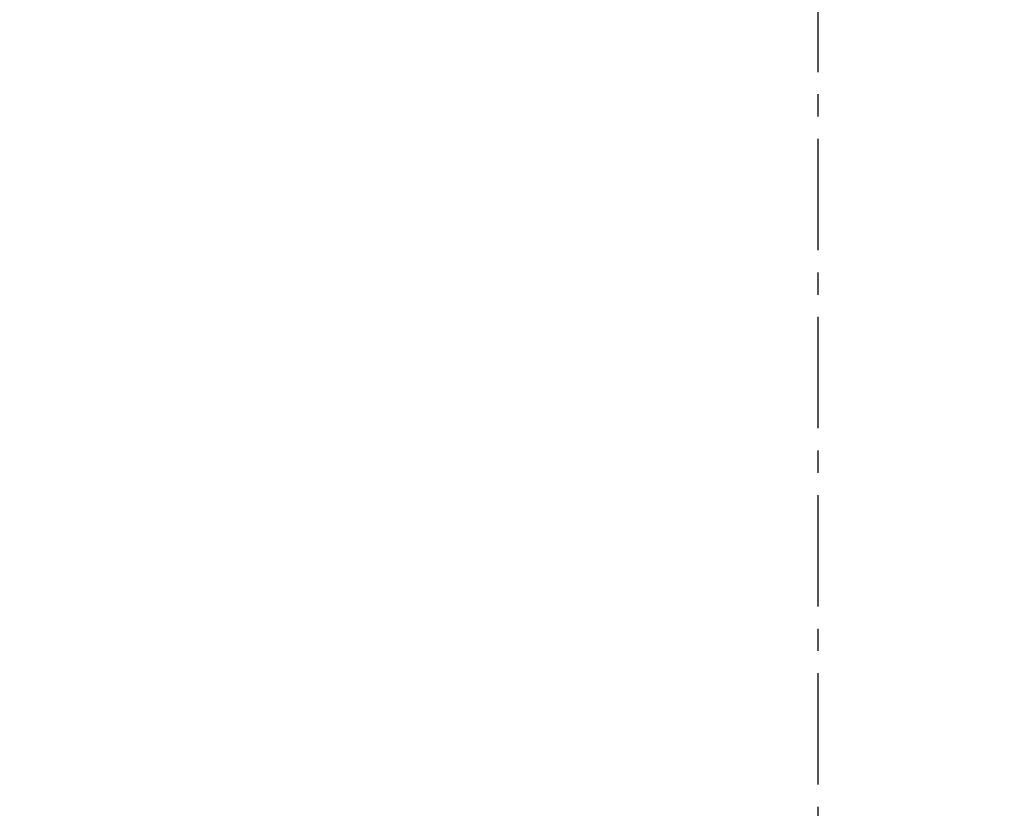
# Model space of a CAD drawing. Header units: millimetres. Extents: x 0 to 840, y 0 to 594.
# Tile 23 of 28: x 541 to 653, y 235 to 324. Entities that reach past the tile are written whole.
import ezdxf

# ---------------------------------------------------------------- set-up
doc = ezdxf.new("R2010")
doc.units = ezdxf.units.MM
doc.linetypes.add('CENTERX2', pattern=[20.32, 12.7, -2.54, 2.54, -2.54])
doc.layers.get('0').update_dxf_attribs({"lineweight": 18})
doc.layers.add('中心线层', color=6, linetype='CENTERX2', lineweight=25)
doc.layers.add('标注层', color=150, linetype='Continuous', lineweight=18)
doc.styles.add('SLDTEXTSTYLE1', font='txt', dxfattribs={"width": 0.7})
doc.dimstyles.new('SLDDIMSTYLE1', dxfattribs={"dimtxt": 7, "dimasz": 4, "dimexe": 0, "dimexo": 0.0625, "dimgap": 1.75, "dimtad": 0, "dimtih": 1, "dimtoh": 1, "dimdec": 0, "dimlfac": 10, "dimrnd": 1e-09, "dimzin": 12, "dimdsep": 46, "dimtxsty": 'SLDTEXTSTYLE1', "dimcen": 0, "dimdle": 8, "dimadec": 0, "dimazin": 3, "dimtfac": 1, "dimtdec": 3, "dimtofl": 0, "dimtmove": 0, "dimatfit": 3, "dimfxl": 1, "dimfrac": 2, "dimtolj": 1, "dimarcsym": 0})

# ---------------------------------------------------------------- blocks, each defined once
blk = doc.blocks.new('SW_CENTERMARKSYMBOL_5')
at = {"layer": '中心线层', "color": 0}
blk.add_line((0, -0.1), (0, -186.85), dxfattribs=at)
blk = doc.blocks.new('*X35')
at = {"layer": '标注层', "linetype": 'Continuous'}
blk.add_hatch(color=0, dxfattribs=at).paths.add_polyline_path([(764.59, 503.45), (767.9, 505.79), (766.96, 506.74)], flags=0)
at = {"layer": '标注层', "color": 0, "linetype": 'Continuous'}
for q in [(764.59, 503.45), (797.83, 530.67)]:
    blk.add_line((792.05, 530.67), q, dxfattribs=at)
at = {"layer": '标注层', "color": 0, "insert": (807.65, 530.67), "char_height": 7, "width": 35.8056, "attachment_point": 5, "style": 'SLDTEXTSTYLE1'}
blk.add_mtext('%%C1868', dxfattribs=at)

msp = doc.modelspace()

# ---------------------------------------------------------------- linework, layer by layer
at = {"color": 7, "linetype": 'CENTERX2', "lineweight": 18}
msp.add_arc((631.91, 371.96), 186.8, 95, 85, dxfattribs=at)

# ---------------------------------------------------------------- block references
at = {"layer": '中心线层'}
msp.add_blockref('SW_CENTERMARKSYMBOL_5', (631.91, 371.96), dxfattribs=at)

# ---------------------------------------------------------------- dimensions: what is measured, and where the dimension line sits
at = {"layer": '标注层', "color": 7}
dim = msp.add_diameter_dim_2p(p1=(499.22, 240.48), p2=(764.59, 503.45), dimstyle='SLDDIMSTYLE1', override={"dimpost": '%%C<>', "dimsah": 1}, dxfattribs=at)
dim.commit()
dim.dimension.update_dxf_attribs({"geometry": '*X35', "text_midpoint": (792.05, 530.67), "dimtype": 163})

doc.saveas('drawing.dxf')
